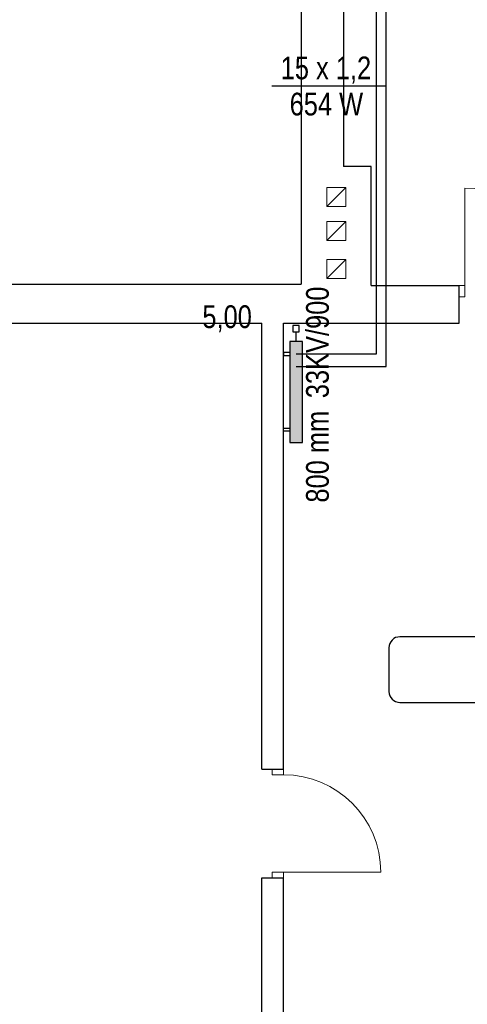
# Model space of a CAD drawing. Extents: x -440864 to -355682, y 13652 to 155872.
# Tile 73 of 179: x -422272 to -418730, y 61202 to 68998. Entities that reach past the tile are written whole.
import ezdxf
from ezdxf.lldxf.tags import DXFTag

# ---------------------------------------------------------------- set-up
doc = ezdxf.new("R2010")
doc.units = 0
doc.header["$MEASUREMENT"] = 0
for name, color, linetype in [('#podkład', 252, 'Continuous'), ('IS_Armatura_Therm', 7, 'SOLID'), ('IS_Grzejniki_Plan_rzut', 7, 'SOLID'), ('IS_Opisy_działek_Therm', 7, 'SOLID'), ('IS_Powrót', 5, 'DASH'), ('IS_Text_Armatury_Therm', 7, 'Continuous'), ('IS_Text_Konstrukcji', 7, 'Continuous'), ('IS_Text_Odbiornikow_Therm', 7, 'Continuous'), ('IS_Zasilanie', 1, 'SOLID')]:
    doc.layers.add(name, color=color, linetype=linetype)
for name, color, linetype, lineweight in [('INWENT. DRZWI_Nr_Pióra__5', 252, 'Continuous', 13), ('INWENT.ŚCIANY_Nr_Pióra__1', 252, 'Continuous', 25), ('Istniejące kominy_Nr_Pióra__21', 252, 'Continuous', 9)]:
    doc.layers.add(name, color=color, linetype=linetype, lineweight=lineweight)
doc.styles.get("Standard").update_dxf_attribs({"font": 'arial.ttf', "width": 0.8, "bigfont": 'BIGFONT.SHX'})
tags = doc.linetypes.add('DASH', pattern=[15, 10, -5]).pattern_tags.tags
tags[6:7] = [DXFTag(74, 4), DXFTag(75, 0), DXFTag(340, '0'), DXFTag(46, 0.0), DXFTag(50, 0.0), DXFTag(44, 0.0), DXFTag(45, 0.0)]
tags[4:5] = [DXFTag(74, 4), DXFTag(75, 0), DXFTag(340, '0'), DXFTag(46, 0.0), DXFTag(50, 0.0), DXFTag(44, 0.0), DXFTag(45, 0.0)]
tags = doc.linetypes.add('SOLID', pattern=[10, 10, 0]).pattern_tags.tags
tags[6:7] = [DXFTag(74, 4), DXFTag(75, 0), DXFTag(340, '0'), DXFTag(46, 0.0), DXFTag(50, 0.0), DXFTag(44, 0.0), DXFTag(45, 0.0)]
tags[4:5] = [DXFTag(74, 4), DXFTag(75, 0), DXFTag(340, '0'), DXFTag(46, 0.0), DXFTag(50, 0.0), DXFTag(44, 0.0), DXFTag(45, 0.0)]

# ---------------------------------------------------------------- blocks, each defined once
blk = doc.blocks.new('piętro')
at = {"layer": 'INWENT. DRZWI_Nr_Pióra__5', "color": 252, "linetype": 'Continuous'}
for p, q in [((-418749.9, 60394.3), (-418749.9, 61164.3)), ((-418794.9, 60394.3), (-418749.9, 60394.3)), ((-418749.9, 60394.3), (-418749.9, 60304.3)), ((-418749.9, 60304.3), (-418794.9, 60304.3)), ((-420274.9, 56519.3), (-420274.9, 56564.3)), ((-420184.9, 56519.3), (-420274.9, 56519.3)), ((-420184.9, 56564.3), (-420184.9, 56519.3)), ((-420184.9, 55749.3), (-420274.9, 55749.3)), ((-420274.9, 55749.3), (-420274.9, 55704.3)), ((-420184.9, 55749.3), (-419414.9, 55749.3)), ((-420184.9, 55704.3), (-420184.9, 55749.3))]:
    blk.add_line(p, q, dxfattribs=at)
for centre in [(-418749.9, 60394.3), (-420184.9, 55749.3)]:
    blk.add_arc(centre, 770, 0, 90, dxfattribs=at)
at = {"layer": 'INWENT.ŚCIANY_Nr_Pióra__1', "color": 252, "linetype": 'Continuous'}
for p, q in [((-420044.9, 64014.3), (-420044.9, 60404.3)), ((-419710.9, 64014.3), (-419710.9, 61334.3)), ((-419490.9, 61334.3), (-419710.9, 61334.3)), ((-419490.9, 60394.3), (-419490.9, 61334.3)), ((-425584.9, 60404.3), (-420044.9, 60404.3)), ((-419490.9, 60394.3), (-418794.9, 60394.3)), ((-418794.9, 60094.3), (-418794.9, 60394.3)), ((-425584.9, 60094.3), (-420354.9, 60094.3)), ((-420354.9, 56564.3), (-420354.9, 60094.3)), ((-420184.9, 56564.3), (-420184.9, 60094.3)), ((-420184.9, 60094.3), (-418794.9, 60094.3)), ((-420354.9, 56564.3), (-420184.9, 56564.3)), ((-420354.9, 54634.3), (-420354.9, 55704.3)), ((-420354.9, 55704.3), (-420184.9, 55704.3)), ((-420184.9, 54634.3), (-420184.9, 55704.3))]:
    blk.add_line(p, q, dxfattribs=at)
at = {"layer": 'Istniejące kominy_Nr_Pióra__21', "color": 252, "linetype": 'Continuous'}
for p, q in [((-419840.9, 61019.3), (-419840.9, 61169.3)), ((-419840.9, 61169.3), (-419690.9, 61169.3)), ((-419840.9, 61019.3), (-419690.9, 61169.3)), ((-419690.9, 61169.3), (-419690.9, 61019.3)), ((-419690.9, 61019.3), (-419840.9, 61019.3)), ((-419840.9, 60749.3), (-419840.9, 60899.3)), ((-419840.9, 60899.3), (-419690.9, 60899.3)), ((-419840.9, 60749.3), (-419690.9, 60899.3)), ((-419690.9, 60899.3), (-419690.9, 60749.3)), ((-419690.9, 60749.3), (-419840.9, 60749.3)), ((-419840.9, 60449.3), (-419840.9, 60599.3)), ((-419840.9, 60599.3), (-419690.9, 60599.3)), ((-419840.9, 60449.3), (-419690.9, 60599.3)), ((-419690.9, 60599.3), (-419690.9, 60449.3)), ((-419690.9, 60449.3), (-419840.9, 60449.3))]:
    blk.add_line(p, q, dxfattribs=at)

msp = doc.modelspace()

# ---------------------------------------------------------------- block references
at = {"layer": '#podkład', "color": 3, "lineweight": 50}
msp.add_blockref('piętro', (0, 6500), dxfattribs=at)

# ---------------------------------------------------------------- next in the draw order: hatches: boundary and pattern name
at = {"layer": 'IS_Grzejniki_Plan_rzut', "ltscale": 10}
msp.add_hatch(color=253, dxfattribs=at).paths.add_polyline_path([(-420134.9, 66451.2), (-420134.9, 65651.2), (-420034.9, 65651.2), (-420034.9, 66451.2)])

# ---------------------------------------------------------------- next in the draw order: linework, layer by layer
at = {"layer": 'IS_Armatura_Therm', "ltscale": 10}
for p, q in [((-420059.9, 66576.2), (-420109.9, 66576.2)), ((-420109.9, 66576.2), (-420109.9, 66526.2)), ((-420059.9, 66526.2), (-420059.9, 66576.2)), ((-420109.9, 66526.2), (-420059.9, 66526.2)), ((-420084.9, 66451.2), (-420084.9, 66526.2))]:
    msp.add_line(p, q, dxfattribs=at)
at = {"layer": 'IS_Grzejniki_Plan_rzut', "ltscale": 10}
for p, q in [((-420134.9, 66451.2), (-420134.9, 65651.2)), ((-420034.9, 66451.2), (-420134.9, 66451.2)), ((-420134.9, 66451.2), (-420134.9, 66451.2)), ((-420034.9, 65651.2), (-420034.9, 66451.2)), ((-420134.9, 66363.7), (-420184.9, 66363.7)), ((-420184.9, 66363.7), (-420184.9, 66338.7)), ((-420184.9, 66338.7), (-420134.9, 66338.7)), ((-420184.9, 65738.7), (-420184.9, 65763.7)), ((-420184.9, 65763.7), (-420134.9, 65763.7)), ((-420134.9, 65738.7), (-420184.9, 65738.7)), ((-420134.9, 65651.2), (-420034.9, 65651.2))]:
    msp.add_line(p, q, dxfattribs=at)
at = {"layer": 'IS_Opisy_działek_Therm', "ltscale": 10}
msp.add_line((-419371, 68470.8), (-420276, 68470.8), dxfattribs=at)
at = {"layer": 'IS_Powrót', "lineweight": 30, "ltscale": 10}
for p, q in [((-419447.9, 66351.2), (-419447.9, 70120.1)), ((-420084.9, 66351.2), (-419447.9, 66351.2))]:
    msp.add_line(p, q, dxfattribs=at)
at = {"layer": 'IS_Text_Konstrukcji', "linetype": 'SOLID', "ltscale": 10}
msp.add_lwpolyline([(-419264.1, 63591.9), (-417012.5, 63591.9, 0.414214), (-416925.8, 63678.5), (-416925.8, 64025.2, 0.414214), (-417012.5, 64111.9), (-419264.1, 64111.9, 0.414214), (-419350.8, 64025.2), (-419350.8, 63678.5, 0.414214), (-419264.1, 63591.9)], format="xyb", dxfattribs=at)
at = {"layer": 'IS_Zasilanie', "lineweight": 30, "ltscale": 10}
for p, q in [((-419371, 66251.2), (-419371, 70220.1)), ((-420084.9, 66251.2), (-419371, 66251.2))]:
    msp.add_line(p, q, dxfattribs=at)

# ---------------------------------------------------------------- next in the draw order: texts
at = {"layer": 'IS_Opisy_działek_Therm', "ltscale": 10, "char_height": 180}
for s, insert, attachment_point in [('\\fArial|b0|i0;15 x 1,2', (-419491, 68492.4), 9), ('\\fArial|b0|i0;654 W', (-419554.6, 68419.8), 3)]:
    msp.add_mtext(s, dxfattribs=dict(at, insert=insert, attachment_point=attachment_point))
at = {"layer": 'IS_Opisy_działek_Therm', "color": 3, "lineweight": 50, "ltscale": 10, "char_height": 180, "rotation": 90}
for insert, attachment_point in [((-420413.1, 64255.1), 7), ((-420355.5, 64235.1), 1), ((-420338.1, 64195.1), 7), ((-420338.1, 64195.1), 7), ((-419094.3, 63500.1), 9), ((-419036.7, 63500.1), 3), ((-419019.3, 63045.1), 9), ((-419019.3, 63045.1), 9)]:
    msp.add_mtext('\\fArial|b0|i0;', dxfattribs=dict(at, insert=insert, attachment_point=attachment_point))
at = {"layer": 'IS_Opisy_działek_Therm', "color": 3, "lineweight": 50, "ltscale": 10, "char_height": 180}
for insert, attachment_point in [((-418981.4, 63816.5), 9), ((-418981.4, 63773.3), 3), ((-419386.4, 63741.5), 9), ((-419386.4, 63741.5), 9), ((-419491, 62662.4), 9), ((-419491, 62619.2), 3), ((-419896, 62587.4), 9), ((-419896, 62587.4), 9)]:
    msp.add_mtext('\\fArial|b0|i0;', dxfattribs=dict(at, insert=insert, attachment_point=attachment_point))
at = {"layer": 'IS_Text_Armatury_Therm', "linetype": 'SOLID', "ltscale": 10, "insert": (-420434.9, 66522.8), "char_height": 180, "attachment_point": 9}
msp.add_mtext('\\fArial|b0|i0;5,00  ', dxfattribs=at)
at = {"layer": 'IS_Text_Odbiornikow_Therm', "linetype": 'SOLID', "ltscale": 10, "char_height": 180, "rotation": 90}
for s, insert, attachment_point in [('\\fArial|b0|i0;33KV/900', (-420006.1, 66001.2), 1), ('\\fArial|b0|i0;800 mm', (-420006.1, 65901.2), 3)]:
    msp.add_mtext(s, dxfattribs=dict(at, insert=insert, attachment_point=attachment_point))

doc.saveas('drawing.dxf')
